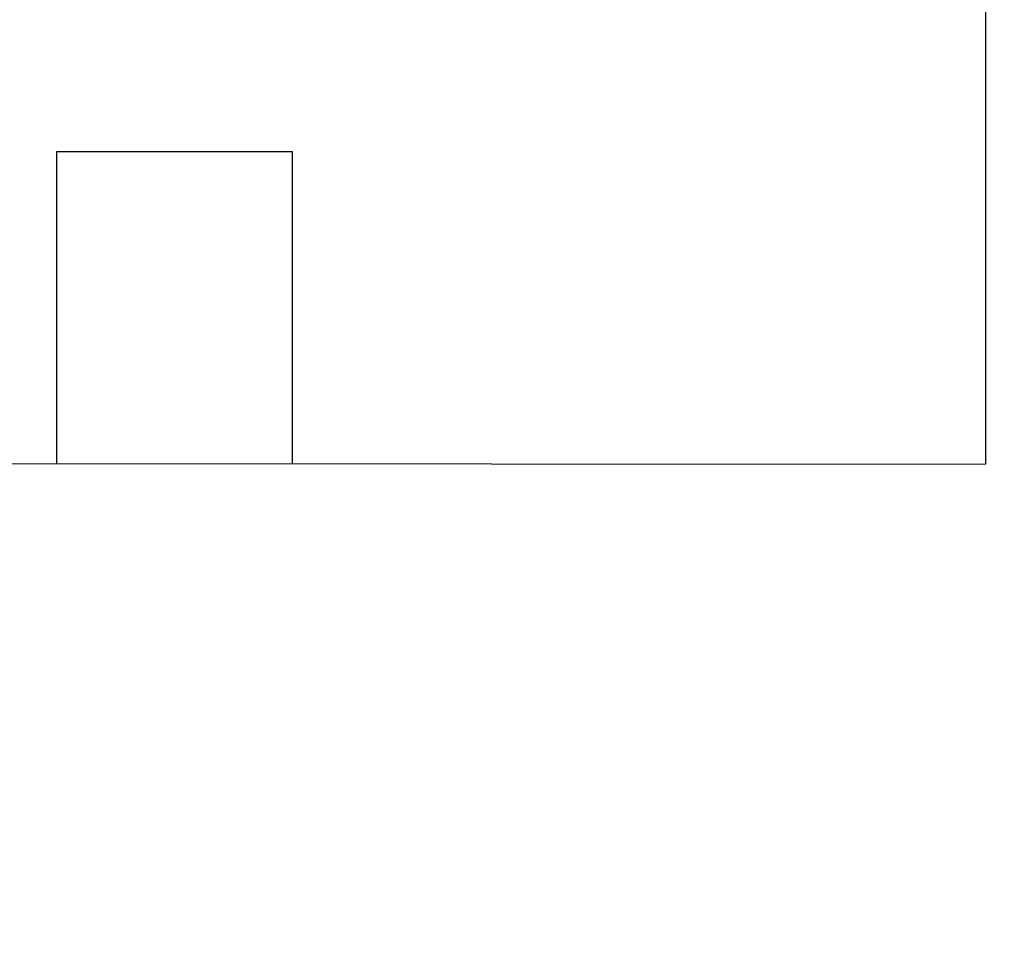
# Model space of a CAD drawing. Header units: millimetres. Extents: x 3536 to 5222, y 1741 to 3266.
# Tile 134 of 256: x 4032 to 4074, y 2930 to 2969. Entities that reach past the tile are written whole.
import ezdxf

# ---------------------------------------------------------------- set-up
doc = ezdxf.new("R2010")
doc.units = ezdxf.units.MM

msp = doc.modelspace()

# ---------------------------------------------------------------- hatches: boundary and pattern name
at = {"linetype": 'Continuous', "true_color": 0x139b48}
h = msp.add_hatch(dxfattribs=at)
h.set_pattern_fill('ANSI31', color=114)
h.set_pattern_definition([(45, (5057.2795, 2941.972), (-2.245064, 2.245064), [])])
edge = h.paths.add_edge_path()
edge.add_arc((4302.778, 2892.01), 29.537, 0, 360)
edge = h.paths.add_edge_path()
edge.add_arc((4473.417, 2892.126), 29.537, 0, 360)
edge = h.paths.add_edge_path()
edge.add_arc((3919.659, 2912.435), 29.537, 0, 360)
edge = h.paths.add_edge_path()
edge.add_arc((3749.019, 2912.319), 29.537, 0, 360)
edge = h.paths.add_edge_path()
edge.add_arc((4857.103, 2880.722), 29.537, 0, 360)
edge = h.paths.add_edge_path()
edge.add_arc((5027.743, 2880.838), 29.537, 0, 360)
edge = h.paths.add_edge_path()
edge.add_arc((4739.868, 2406.108), 29.537, 0, 360)
edge = h.paths.add_edge_path()
edge.add_arc((4569.228, 2405.992), 29.537, 0, 360)
edge = h.paths.add_edge_path()
edge.add_arc((4187.014, 2393.99), 29.537, 0, 360)
edge = h.paths.add_edge_path()
edge.add_arc((4016.375, 2393.873), 29.537, 0, 360)
edge = h.paths.add_edge_path()
edge.add_arc((4301.7, 1920.388), 29.537, 0, 360)
edge = h.paths.add_edge_path()
edge.add_arc((4472.339, 1920.504), 29.537, 0, 360)

# ---------------------------------------------------------------- linework, layer by layer
at = {"color": 9}
for p, q in [((4073.515, 2990.064), (4073.515, 2950.025)), ((4033.47, 2950.059), (4033.47, 2963.522)), ((4033.47, 2963.522), (4043.628, 2963.522)), ((4043.628, 2963.522), (4043.628, 2950.051)), ((4003.479, 2950.085), (4073.515, 2950.025))]:
    msp.add_line(p, q, dxfattribs=at)

doc.saveas('drawing.dxf')
